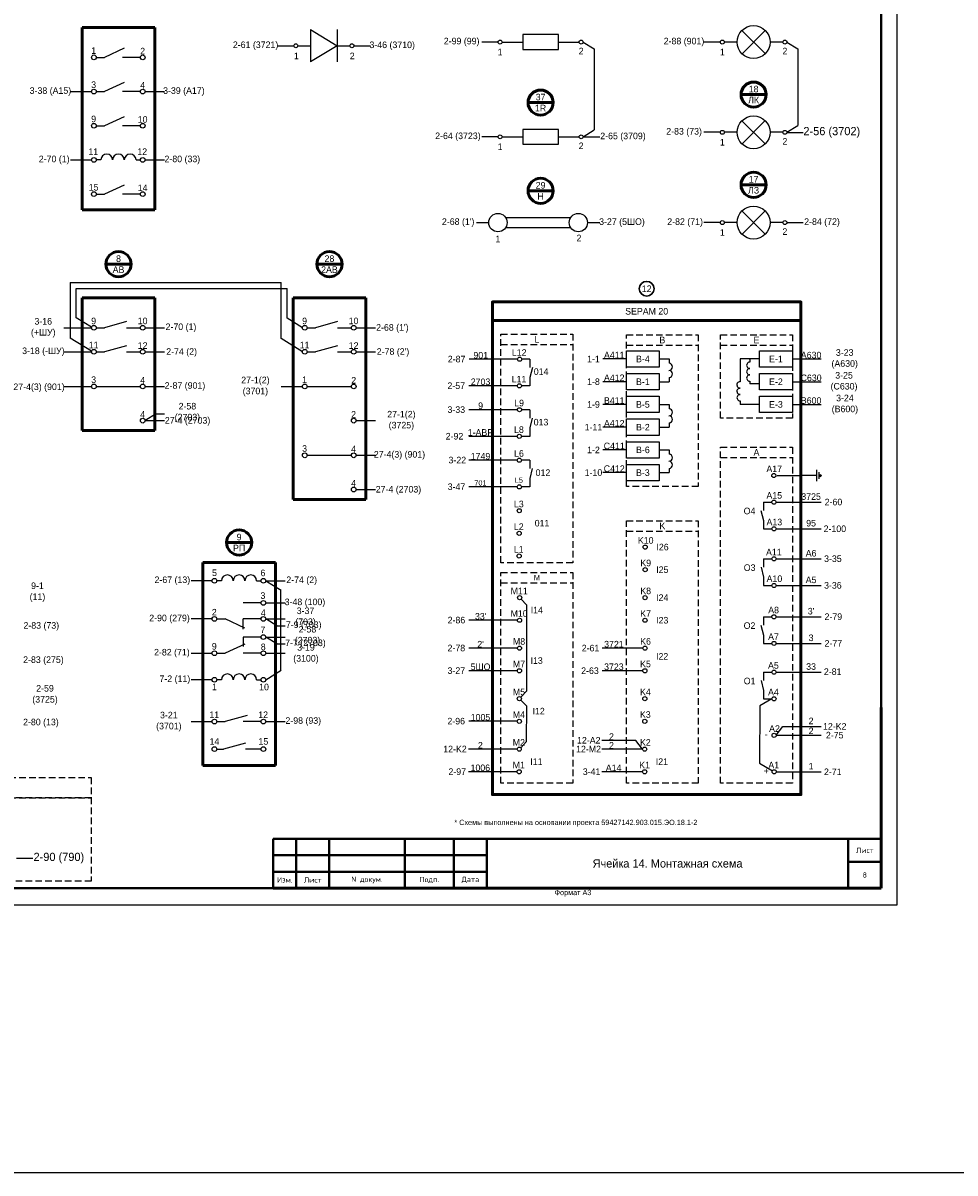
# Model space of a CAD drawing. Header units: millimetres. Extents: x 7700 to 12777, y -2533 to 2568.
# Tile 22 of 74: x 11412 to 11696, y -952 to -602. Entities that reach past the tile are written whole.
import ezdxf

# ---------------------------------------------------------------- set-up
doc = ezdxf.new("R2010")
doc.units = ezdxf.units.MM
doc.linetypes.add('JIS_02_2.0', pattern=[3, 2, -1])
doc.layers.add('основная 0.5', color=7, linetype='Continuous', lineweight=50)
doc.styles.add('SIMPLEX', font='txt', dxfattribs={"height": 5})

msp = doc.modelspace()

# ---------------------------------------------------------------- linework, layer by layer
for p, q in [((11678.32, -870.44), (11678.32, -573.39)), ((11678.32, -870.44), (11678.32, -573.39)), ((11556.83, -607.96), (11551.83, -607.96)), ((11558.03, -607.96), (11564.35, -607.96)), ((11575.18, -605.7), (11564.35, -605.7)), ((11575.18, -607.96), (11581.5, -607.96)), ((11624.46, -607.96), (11619.46, -607.96)), ((11629.58, -607.96), (11625.66, -607.96)), ((11643.5, -607.96), (11639.58, -607.96)), ((11443.02, -609.85), (11437.06, -612.61)), ((11586.06, -610.04), (11586.06, -634.71)), ((11648.06, -610.04), (11648.06, -633.34)), ((11447.98, -612.61), (11442.54, -612.61)), ((11443.02, -620.25), (11437.06, -623.02)), ((11447.98, -623.02), (11442.54, -623.02)), ((11449.41, -623.02), (11455.31, -623.02)), ((11443.02, -630.66), (11437.06, -633.42)), ((11447.98, -633.42), (11442.54, -633.42)), ((11556.83, -636.79), (11551.83, -636.79)), ((11558.03, -636.79), (11564.35, -636.79)), ((11575.18, -634.54), (11564.35, -634.54)), ((11575.18, -636.79), (11581.5, -636.79)), ((11643.5, -635.42), (11639.58, -635.42)), ((11644.7, -635.43), (11649.7, -635.43)), ((11449.41, -643.82), (11455.31, -643.82)), ((11443.02, -651.46), (11437.06, -654.22)), ((11447.98, -654.22), (11442.54, -654.22)), ((11550.24, -662.89), (11553.98, -662.89)), ((11559.12, -661.38), (11578.89, -661.38)), ((11559.12, -664.39), (11578.89, -664.39)), ((11584.04, -662.89), (11587.78, -662.89)), ((11624.46, -662.89), (11619.46, -662.89)), ((11629.58, -662.89), (11625.66, -662.89)), ((11643.5, -662.89), (11639.58, -662.89)), ((11644.7, -662.89), (11649.7, -662.89)), ((11426.65, -681.15), (11426.65, -698.05)), ((11426.65, -681.15), (11490.82, -681.15)), ((11490.82, -698.2), (11490.82, -681.15)), ((11428.47, -691.86), (11428.47, -682.97)), ((11428.47, -682.97), (11492.64, -682.97)), ((11492.64, -692.01), (11492.64, -682.97)), ((11497.29, -694.89), (11492.64, -692.01)), ((11424.64, -694.89), (11433.1, -694.89)), ((11434.54, -694.89), (11437.06, -694.89)), ((11443.72, -693.03), (11437.06, -694.89)), ((11443.72, -694.89), (11447.98, -694.89)), ((11449.41, -694.89), (11455.31, -694.89)), ((11498.73, -694.89), (11501.25, -694.89)), ((11507.92, -693.03), (11501.25, -694.89)), ((11507.92, -694.89), (11512.17, -694.89)), ((11513.61, -694.89), (11519.51, -694.89)), ((11497.29, -702.2), (11490.82, -698.2)), ((11424.64, -702.2), (11433.1, -702.2)), ((11434.54, -702.2), (11437.06, -702.2)), ((11443.72, -700.34), (11437.06, -702.2)), ((11443.72, -702.2), (11447.98, -702.2)), ((11449.41, -702.2), (11455.31, -702.2)), ((11498.73, -702.2), (11501.25, -702.2)), ((11507.92, -700.34), (11501.25, -702.2)), ((11507.92, -702.2), (11512.17, -702.2)), ((11513.61, -702.2), (11519.51, -702.2)), ((11562.75, -704.46), (11547.98, -704.46)), ((11566.51, -704.46), (11563.97, -704.46)), ((11566.51, -704.46), (11566.5, -707.01)), ((11595.89, -704.39), (11588.68, -704.39)), ((11605.89, -704.39), (11608.84, -704.39)), ((11608.84, -704.39), (11608.84, -705.71)), ((11636.38, -704.39), (11630.48, -704.39)), ((11630.48, -704.39), (11630.48, -711.32)), ((11633.43, -704.4), (11633.43, -705.36)), ((11646.38, -704.39), (11655.15, -704.39)), ((11566.5, -710.01), (11566.49, -712.56)), ((11567.28, -707.01), (11566.5, -710.01)), ((11608.84, -710), (11608.84, -711.31)), ((11424.64, -712.75), (11433.1, -712.75)), ((11434.54, -712.75), (11447.98, -712.75)), ((11449.41, -712.75), (11455.31, -712.75)), ((11490.86, -712.75), (11497.29, -712.75)), ((11498.73, -712.75), (11512.17, -712.75)), ((11562.69, -712.56), (11547.92, -712.56)), ((11566.49, -712.56), (11563.95, -712.56)), ((11595.89, -711.31), (11588.68, -711.31)), ((11605.89, -711.31), (11608.84, -711.31)), ((11633.43, -711.14), (11633.43, -711.96)), ((11636.38, -711.96), (11633.43, -711.96)), ((11636.38, -711.96), (11633.43, -711.96)), ((11646.38, -711.31), (11655.15, -711.31)), ((11630.48, -717.1), (11630.48, -718.22)), ((11562.71, -719.83), (11547.94, -719.83)), ((11566.47, -719.83), (11563.93, -719.83)), ((11566.47, -719.83), (11566.46, -722.38)), ((11595.89, -718.22), (11588.68, -718.22)), ((11605.89, -718.22), (11608.84, -718.22)), ((11608.84, -718.22), (11608.84, -719.54)), ((11636.38, -718.22), (11630.48, -718.22)), ((11646.38, -718.22), (11655.15, -718.22)), ((11452.77, -721.07), (11449.41, -723.15)), ((11449.41, -723.15), (11455.31, -723.15)), ((11452.77, -721.07), (11455.31, -721.07)), ((11513.61, -723.15), (11519.51, -723.15)), ((11567.24, -722.38), (11566.46, -725.38)), ((11608.84, -723.83), (11608.84, -725.14)), ((11566.46, -725.38), (11566.45, -727.93)), ((11595.89, -725.14), (11588.68, -725.14)), ((11605.89, -725.14), (11608.84, -725.14)), ((11562.66, -727.93), (11547.89, -727.93)), ((11566.45, -727.93), (11563.91, -727.93)), ((11498.73, -733.7), (11512.17, -733.7)), ((11513.61, -733.7), (11519.51, -733.7)), ((11595.89, -732.05), (11588.68, -732.05)), ((11605.89, -732.05), (11608.84, -732.05)), ((11608.84, -732.05), (11608.84, -733.37)), ((11562.67, -735.19), (11547.91, -735.19)), ((11566.47, -735.19), (11563.93, -735.19)), ((11566.47, -735.19), (11566.46, -737.75)), ((11567.24, -737.75), (11566.46, -740.75)), ((11608.84, -737.66), (11608.84, -738.97)), ((11653.83, -741.6), (11653.83, -738.1)), ((11566.46, -740.75), (11566.45, -743.3)), ((11595.89, -738.97), (11588.68, -738.97)), ((11605.89, -738.97), (11608.84, -738.97)), ((11641.74, -739.85), (11649.35, -739.85)), ((11653.83, -739.85), (11648.98, -739.85)), ((11654.53, -740.9), (11654.53, -738.8)), ((11654.85, -740.2), (11654.85, -739.5)), ((11654.85, -739.5), (11655.2, -739.85)), ((11654.85, -740.2), (11655.2, -739.85)), ((11513.61, -744.1), (11519.51, -744.1)), ((11562.66, -743.3), (11547.89, -743.3)), ((11566.45, -743.3), (11563.91, -743.3)), ((11637.58, -747.95), (11637.59, -750.51)), ((11637.58, -747.95), (11640.12, -747.95)), ((11641.38, -747.95), (11655.15, -747.95)), ((11636.81, -750.51), (11637.59, -753.51)), ((11637.59, -753.51), (11637.6, -756.06)), ((11637.6, -756.06), (11640.14, -756.06)), ((11641.4, -756.06), (11655.15, -756.06)), ((11637.61, -765.19), (11637.62, -767.75)), ((11637.61, -765.19), (11640.15, -765.19)), ((11641.41, -765.19), (11655.15, -765.19)), ((11636.84, -767.75), (11637.62, -770.75)), ((11637.62, -770.75), (11637.63, -773.3)), ((11490.75, -799.11), (11490.75, -774.74)), ((11637.63, -773.3), (11640.17, -773.3)), ((11641.43, -773.3), (11655.15, -773.3)), ((11484.68, -778.59), (11479.25, -778.59)), ((11563.82, -777.45), (11565.51, -779.2)), ((11565.51, -779.2), (11565.49, -805.48)), ((11479.72, -786.26), (11473.76, -783.49)), ((11484.68, -783.49), (11479.25, -783.49)), ((11479.25, -786.57), (11479.25, -783.49)), ((11637.58, -782.83), (11637.59, -785.38)), ((11637.58, -782.83), (11640.12, -782.83)), ((11641.37, -782.83), (11655.15, -782.83)), ((11489.48, -785.58), (11492.02, -785.58)), ((11562.73, -783.88), (11547.96, -783.88)), ((11636.81, -785.38), (11637.59, -788.38)), ((11484.68, -788.99), (11479.25, -788.99)), ((11479.25, -788.99), (11479.25, -791.88)), ((11637.59, -788.38), (11637.6, -790.93)), ((11479.72, -791.13), (11473.76, -793.9)), ((11484.68, -793.9), (11479.25, -793.9)), ((11489.48, -791.08), (11492.02, -791.08)), ((11562.71, -792.37), (11547.94, -792.37)), ((11600.89, -792.37), (11588.51, -792.37)), ((11637.6, -790.93), (11640.14, -790.93)), ((11641.39, -790.93), (11655.15, -790.93)), ((11562.69, -799.25), (11547.92, -799.25)), ((11600.87, -799.25), (11588.49, -799.25)), ((11637.61, -799.67), (11637.62, -802.22)), ((11637.61, -799.67), (11640.15, -799.67)), ((11641.41, -799.67), (11655.15, -799.67)), ((11636.84, -802.22), (11637.62, -805.22)), ((11565.49, -805.48), (11563.74, -807.29)), ((11563.74, -808.19), (11565.44, -809.94)), ((11640.17, -807.78), (11636.45, -809.96)), ((11637.62, -805.22), (11637.63, -807.78)), ((11637.63, -807.78), (11640.17, -807.78)), ((11565.44, -809.94), (11565.42, -820.89)), ((11636.45, -809.96), (11636.4, -827.38)), ((11480.43, -812.84), (11473.76, -814.7)), ((11484.68, -814.7), (11479.25, -814.7)), ((11562.66, -814.62), (11547.89, -814.62)), ((11641.45, -818.88), (11643.47, -816.2)), ((11643.47, -816.2), (11655.15, -816.2)), ((11479.92, -821.24), (11473.25, -823.1)), ((11565.42, -820.89), (11563.7, -822.65)), ((11598.79, -820.42), (11588.42, -820.42)), ((11600.82, -823.1), (11598.79, -820.42)), ((11641.45, -818.88), (11655.15, -818.88)), ((11471.24, -823.1), (11473.25, -823.1)), ((11484.68, -823.1), (11479.92, -823.1)), ((11562.64, -823.1), (11547.87, -823.1)), ((11600.82, -823.1), (11588.42, -823.1)), ((11636.4, -827.38), (11640.3, -829.67)), ((11562.62, -829.99), (11547.85, -829.99)), ((11600.8, -829.99), (11588.42, -829.99)), ((11641.47, -829.99), (11655.15, -829.99)), ((11410.23, -856.22), (11415.23, -856.22)), ((11258.31, -870.44), (11678.32, -870.44))]:
    msp.add_line(p, q)
at = {"lineweight": 40}
for p, q in [((11673.4, -578.39), (11673.4, -865.39)), ((11488.4, -850.4), (11553.4, -850.4)), ((11663.4, -850.39), (11663.4, -865.39)), ((11488.4, -855.4), (11553.4, -855.4)), ((11488.4, -860.4), (11553.4, -860.4)), ((11663.4, -857.39), (11673.4, -857.39)), ((11278.31, -865.39), (11673.4, -865.39))]:
    msp.add_line(p, q, dxfattribs=at)
at = {"lineweight": 50}
for p, q in [((11452.36, -603.53), (11430.27, -603.53)), ((11430.27, -603.53), (11430.27, -659.05)), ((11452.36, -603.53), (11452.36, -659.05)), ((11638.4, -623.94), (11630.75, -623.94)), ((11638.4, -623.94), (11630.75, -623.94)), ((11573.59, -626.37), (11565.94, -626.37)), ((11573.59, -653.21), (11565.94, -653.21)), ((11638.4, -651.4), (11630.75, -651.4)), ((11638.4, -651.4), (11630.75, -651.4)), ((11452.36, -659.05), (11430.27, -659.05)), ((11445.14, -675.53), (11437.49, -675.53)), ((11509.33, -675.53), (11501.69, -675.53)), ((11452.36, -685.81), (11430.27, -685.81)), ((11430.27, -685.81), (11430.27, -726.17)), ((11452.36, -685.81), (11452.36, -726.17)), ((11516.56, -685.81), (11494.47, -685.81)), ((11494.47, -685.81), (11494.47, -747.12)), ((11516.56, -685.81), (11516.56, -747.14)), ((11452.36, -726.17), (11430.27, -726.17)), ((11516.56, -747.12), (11494.47, -747.12)), ((11481.85, -760.24), (11474.2, -760.24)), ((11489.07, -766.28), (11466.98, -766.28)), ((11466.98, -766.28), (11466.98, -828.11)), ((11489.07, -766.28), (11489.07, -828.11)), ((11489.07, -828.11), (11466.98, -828.11))]:
    msp.add_line(p, q, dxfattribs=at)
at = {"color": 7}
for p, q in [((11499.79, -604.16), (11499.79, -614)), ((11499.79, -604.16), (11507.83, -609.08)), ((11507.83, -604.16), (11507.83, -614)), ((11564.35, -605.7), (11564.35, -610.22)), ((11575.18, -610.22), (11575.18, -605.7)), ((11582.69, -607.96), (11586.06, -610.04)), ((11644.7, -607.96), (11648.06, -610.04)), ((11489.59, -609.08), (11494.68, -609.08)), ((11495.87, -609.08), (11499.79, -609.08)), ((11507.83, -609.08), (11499.79, -614)), ((11507.83, -609.08), (11511.75, -609.08)), ((11512.95, -609.08), (11518.03, -609.08)), ((11564.35, -610.22), (11575.18, -610.22)), ((11434.54, -612.61), (11437.06, -612.61)), ((11426.67, -623.02), (11433.1, -623.02)), ((11434.54, -623.02), (11437.06, -623.02)), ((11434.54, -633.42), (11437.06, -633.42)), ((11564.35, -634.54), (11564.35, -639.05)), ((11575.18, -639.05), (11575.18, -634.54)), ((11582.69, -636.79), (11586.06, -634.71)), ((11582.69, -636.79), (11587.78, -636.79)), ((11624.46, -635.42), (11619.46, -635.42)), ((11629.58, -635.42), (11625.66, -635.42)), ((11644.7, -635.42), (11648.06, -633.34)), ((11564.35, -639.05), (11575.18, -639.05)), ((11426.67, -643.82), (11433.1, -643.82)), ((11435.95, -643.82), (11434.54, -643.82)), ((11446.64, -643.82), (11447.98, -643.82)), ((11434.54, -654.22), (11437.06, -654.22)), ((11433.12, -694.74), (11428.47, -691.86)), ((11433.12, -702.05), (11426.65, -698.05)), ((11469.8, -771.87), (11463.38, -771.87)), ((11472.66, -771.87), (11471.24, -771.87)), ((11483.35, -771.87), (11484.68, -771.87)), ((11486.12, -771.87), (11492.02, -771.87)), ((11486.12, -771.87), (11490.77, -774.75)), ((11486.12, -778.59), (11492.02, -778.59)), ((11469.8, -783.49), (11463.38, -783.49)), ((11471.24, -783.49), (11473.76, -783.49)), ((11486.12, -783.49), (11492.02, -783.49)), ((11489.48, -785.58), (11486.12, -783.49)), ((11486.12, -788.99), (11492.02, -788.99)), ((11489.48, -791.08), (11486.12, -788.99)), ((11463.38, -793.9), (11469.8, -793.9)), ((11471.24, -793.9), (11473.76, -793.9)), ((11486.12, -793.9), (11492.02, -793.9)), ((11486.12, -801.98), (11490.77, -799.1)), ((11469.8, -801.98), (11463.38, -801.98)), ((11472.66, -801.98), (11471.24, -801.98)), ((11483.35, -801.98), (11484.68, -801.98)), ((11463.38, -814.7), (11469.8, -814.7)), ((11471.24, -814.7), (11473.76, -814.7)), ((11486.12, -814.7), (11492.02, -814.7))]:
    msp.add_line(p, q, dxfattribs=at)
at = {"color": 40, "true_color": 0xf8d731}
for p, q in [((11638.12, -611.49), (11631.04, -604.43)), ((11631.06, -611.51), (11638.09, -604.4)), ((11634.58, -607.96), (11634.58, -607.96))]:
    msp.add_line(p, q, dxfattribs=at)
at = {"color": 1}
for p, q in [((11638.12, -638.95), (11631.04, -631.89)), ((11631.06, -638.97), (11638.09, -631.87)), ((11634.58, -635.42), (11634.58, -635.42))]:
    msp.add_line(p, q, dxfattribs=at)
at = {"color": 3}
for p, q in [((11638.12, -666.41), (11631.04, -659.35)), ((11631.06, -666.43), (11638.09, -659.33)), ((11634.58, -662.89), (11634.58, -662.89))]:
    msp.add_line(p, q, dxfattribs=at)
at = {"linetype": 'JIS_02_2.0'}
for p, q in [((11557.71, -700), (11579.57, -700)), ((11595.89, -700.21), (11617.75, -700.21)), ((11624.52, -700.21), (11646.38, -700.21)), ((11624.52, -734.41), (11646.38, -734.41)), ((11595.89, -756.79), (11617.75, -756.79)), ((11557.71, -772.54), (11579.57, -772.54))]:
    msp.add_line(p, q, dxfattribs=at)
at = {"color": 2}
msp.add_lwpolyline([(7699.67, -393.4), (12299.84, -393.4), (12299.84, -952.06), (7699.67, -952.06)], close=True, dxfattribs=at)
at = {"lineweight": 50}
msp.add_lwpolyline([(11555.11, -687.04), (11555.11, -687.04), (11648.98, -687.04), (11648.98, -692.72), (11555.11, -692.72), (11555.11, -687.04)], dxfattribs=at)
msp.add_lwpolyline([(11555.11, -692.72), (11648.98, -692.72), (11648.98, -836.91), (11555.11, -836.91)], close=True, dxfattribs=at)
at = {"linetype": 'JIS_02_2.0'}
for points in [[(11579.57, -766.4), (11557.71, -766.4), (11557.71, -696.8), (11579.57, -696.8)], [(11617.75, -743.15), (11595.89, -743.15), (11595.89, -697.01), (11617.75, -697.01)], [(11646.38, -722.41), (11624.52, -722.41), (11624.52, -697.01), (11646.38, -697.01)], [(11646.38, -833.5), (11624.52, -833.5), (11624.52, -731.21), (11646.38, -731.21)], [(11617.75, -833.5), (11595.89, -833.5), (11595.89, -753.59), (11617.75, -753.59)], [(11579.57, -833.5), (11557.71, -833.5), (11557.71, -769.34), (11579.57, -769.34)], [(11291.11, -831.76), (11433.02, -831.76), (11433.02, -837.89), (11291.11, -837.89)], [(11291.11, -837.89), (11433.02, -837.89), (11433.02, -863.31), (11291.11, -863.31)]]:
    msp.add_lwpolyline(points, close=True, dxfattribs=at)
for points in [[(11605.89, -706.89), (11595.89, -706.89), (11595.89, -701.89), (11605.89, -701.89)], [(11605.89, -706.89), (11595.89, -706.89), (11595.89, -701.89), (11605.89, -701.89)], [(11646.38, -706.89), (11636.38, -706.89), (11636.38, -701.89), (11646.38, -701.89)], [(11646.38, -706.89), (11636.38, -706.89), (11636.38, -701.89), (11646.38, -701.89)], [(11605.89, -713.81), (11595.89, -713.81), (11595.89, -708.81), (11605.89, -708.81)], [(11605.89, -713.81), (11595.89, -713.81), (11595.89, -708.81), (11605.89, -708.81)], [(11646.38, -713.81), (11636.38, -713.81), (11636.38, -708.81), (11646.38, -708.81)], [(11646.38, -713.81), (11636.38, -713.81), (11636.38, -708.81), (11646.38, -708.81)], [(11605.89, -720.72), (11595.89, -720.72), (11595.89, -715.72), (11605.89, -715.72)], [(11605.89, -720.72), (11595.89, -720.72), (11595.89, -715.72), (11605.89, -715.72)], [(11646.38, -720.72), (11636.38, -720.72), (11636.38, -715.72), (11646.38, -715.72)], [(11646.38, -720.72), (11636.38, -720.72), (11636.38, -715.72), (11646.38, -715.72)], [(11605.89, -727.64), (11595.89, -727.64), (11595.89, -722.64), (11605.89, -722.64)], [(11605.89, -727.64), (11595.89, -727.64), (11595.89, -722.64), (11605.89, -722.64)], [(11605.89, -734.55), (11595.89, -734.55), (11595.89, -729.55), (11605.89, -729.55)], [(11605.89, -734.55), (11595.89, -734.55), (11595.89, -729.55), (11605.89, -729.55)], [(11605.89, -741.47), (11595.89, -741.47), (11595.89, -736.47), (11605.89, -736.47)], [(11605.89, -741.47), (11595.89, -741.47), (11595.89, -736.47), (11605.89, -736.47)]]:
    msp.add_lwpolyline(points, close=True)
at = {"const_width": 0.32}
msp.add_lwpolyline([(11633.28, -704.4, 0.994495), (11633.58, -704.4, 1.023578)], format="xyb", close=True, dxfattribs=at)
at = {"color": 7}
for centre, radius in [((11634.58, -607.96), 5), ((11433.82, -612.61), 0.719), ((11448.69, -612.61), 0.719), ((11433.82, -623.02), 0.719), ((11448.69, -623.02), 0.719), ((11433.82, -633.42), 0.719), ((11448.69, -633.42), 0.719), ((11634.58, -635.42), 5), ((11625.06, -635.42), 0.599), ((11433.82, -643.82), 0.719), ((11448.69, -643.82), 0.719), ((11433.82, -654.22), 0.719), ((11448.69, -654.22), 0.719), ((11634.58, -662.89), 5), ((11470.52, -771.87), 0.719), ((11485.4, -771.87), 0.719), ((11485.4, -778.59), 0.719), ((11470.52, -783.49), 0.719), ((11485.4, -783.49), 0.719), ((11485.4, -788.99), 0.719), ((11470.52, -793.9), 0.719), ((11485.4, -793.9), 0.719), ((11470.52, -801.98), 0.719), ((11485.4, -801.98), 0.719), ((11470.52, -814.7), 0.719), ((11485.4, -814.7), 0.719), ((11470.52, -823.1), 0.719), ((11485.4, -823.1), 0.719)]:
    msp.add_circle(centre, radius, dxfattribs=at)
for centre, radius in [((11495.28, -609.08), 0.599), ((11512.35, -609.08), 0.599), ((11557.43, -607.96), 0.599), ((11582.1, -607.96), 0.599), ((11625.06, -607.96), 0.599), ((11644.1, -607.96), 0.599), ((11557.43, -636.79), 0.599), ((11582.1, -636.79), 0.599), ((11644.1, -635.42), 0.599), ((11644.1, -635.42), 0.599), ((11556.77, -662.89), 2.79), ((11581.25, -662.89), 2.79), ((11625.06, -662.89), 0.599), ((11644.1, -662.89), 0.599), ((11433.82, -694.89), 0.719), ((11448.69, -694.89), 0.719), ((11498.01, -694.89), 0.719), ((11512.89, -694.89), 0.719), ((11433.82, -702.2), 0.719), ((11448.69, -702.2), 0.719), ((11498.01, -702.2), 0.719), ((11512.89, -702.2), 0.719), ((11563.38, -704.46), 0.629), ((11433.82, -712.75), 0.719), ((11448.69, -712.75), 0.719), ((11498.01, -712.75), 0.719), ((11512.89, -712.75), 0.719), ((11563.32, -712.56), 0.629), ((11563.34, -719.83), 0.629), ((11448.69, -723.15), 0.719), ((11512.89, -723.15), 0.719), ((11563.29, -727.93), 0.629), ((11498.01, -733.7), 0.719), ((11512.89, -733.7), 0.719), ((11563.3, -735.19), 0.629), ((11640.73, -739.85), 0.629), ((11512.89, -744.1), 0.719), ((11563.29, -743.3), 0.629), ((11640.75, -747.95), 0.629), ((11563.27, -750.56), 0.629), ((11640.77, -756.06), 0.629), ((11563.25, -757.45), 0.629), ((11601.58, -761.63), 0.629), ((11563.23, -764.33), 0.629), ((11640.78, -765.19), 0.629), ((11601.58, -768.51), 0.629), ((11640.8, -773.3), 0.629), ((11563.38, -777), 0.629), ((11601.56, -777), 0.629), ((11563.36, -783.88), 0.629), ((11601.54, -783.88), 0.629), ((11640.75, -782.83), 0.629), ((11640.76, -790.93), 0.629), ((11563.34, -792.37), 0.629), ((11601.52, -792.37), 0.629), ((11563.32, -799.25), 0.629), ((11601.5, -799.25), 0.629), ((11640.78, -799.67), 0.629), ((11563.3, -807.74), 0.629), ((11601.48, -807.74), 0.629), ((11640.8, -807.78), 0.629), ((11563.29, -814.62), 0.629), ((11601.47, -814.62), 0.629), ((11640.82, -818.88), 0.629), ((11563.27, -823.1), 0.629), ((11601.45, -823.1), 0.629), ((11563.25, -829.99), 0.629), ((11601.43, -829.99), 0.629), ((11640.84, -829.99), 0.629)]:
    msp.add_circle(centre, radius)
at = {"lineweight": 50}
for centre in [(11569.76, -626.37), (11634.58, -623.94), (11569.76, -653.21), (11634.58, -651.4), (11441.32, -675.53), (11505.51, -675.53), (11478.02, -760.24)]:
    msp.add_circle(centre, 3.82, dxfattribs=at)
at = {"lineweight": 30}
msp.add_circle((11602.04, -683.02), 2.25, dxfattribs=at)
at = {"color": 7}
for centre in [(11437.73, -643.82), (11441.3, -643.82), (11444.86, -643.82), (11474.44, -771.87), (11478, -771.87), (11481.56, -771.87), (11474.44, -801.98), (11478, -801.98), (11481.56, -801.98)]:
    msp.add_arc(centre, 1.78, 0, 180, dxfattribs=at)
at = {"linetype": 'Continuous', "lineweight": 25, "ltscale": 4.8}
for centre, radius, start, end in [((11608.82, -706.78), 1.07, 270.8278, 89.0239), ((11633.41, -706.33), 0.964, 88.781, 271.5494), ((11608.83, -708.93), 1.07, 270.5198, 89.6285), ((11633.41, -708.25), 0.964, 88.781, 271.5494), ((11633.42, -710.18), 0.964, 88.781, 270.8886), ((11630.46, -712.28), 0.964, 88.781, 271.5494), ((11630.46, -714.21), 0.964, 88.781, 271.5494), ((11630.47, -716.14), 0.964, 88.781, 270.8886), ((11608.82, -720.61), 1.07, 270.8278, 89.0239), ((11608.83, -722.76), 1.07, 270.5198, 89.6285), ((11608.82, -734.44), 1.07, 270.8278, 89.0239), ((11608.83, -736.59), 1.07, 270.5198, 89.6285)]:
    msp.add_arc(centre, radius, start, end, dxfattribs=at)
at = {"layer": 'основная 0.5', "color": 0}
for p, q in [((11673.4, -865.39), (11673.4, -810.39)), ((11488.4, -865.39), (11673.4, -865.39))]:
    msp.add_line(p, q, dxfattribs=at)
at = {"layer": 'основная 0.5', "lineweight": 40}
for p, q in [((11488.4, -850.4), (11488.4, -865.39)), ((11495.4, -865.39), (11495.4, -850.4)), ((11505.4, -865.39), (11505.4, -850.4)), ((11528.4, -865.39), (11528.4, -850.4)), ((11543.4, -865.39), (11543.4, -850.4)), ((11553.4, -865.39), (11553.4, -850.39)), ((11553.4, -850.39), (11673.4, -850.39))]:
    msp.add_line(p, q, dxfattribs=at)

# ---------------------------------------------------------------- texts
at = {"color": 7, "style": 'SIMPLEX'}
for s, p in [('1', (11494.68, -613.17)), ('2', (11511.7, -613.17))]:
    msp.add_text(s, height=2, dxfattribs=at).set_placement(p)
at = {"color": 7, "attachment_point": 5, "style": 'SIMPLEX'}
for s, insert, char_height, width in [('2-61 (3721)', (11483.03, -609.08), 2, 13.7171), ('3-46 (3710)', (11524.6, -609.1), 2, 14.2223), ('2-99 (99)', (11545.73, -607.96), 2, 13.7171), ('2-88 (901)', (11613.4, -607.96), 2, 13.7171), ('1', (11433.75, -610.55), 2, 2.0587), ('2', (11448.66, -610.71), 2, 2.4873), ('1', (11557.43, -610.98), 2, 13.1618), ('2', (11582.1, -610.7), 2, 13.1618), ('1', (11625.06, -610.98), 2, 13.1618), ('2', (11644.1, -610.7), 2, 13.1618), ('3-38 (A15)', (11420.6, -623.02), 2, 12.3173), ('3', (11433.75, -620.95), 2, 2.4873), ('4', (11448.66, -621.11), 2, 2.4873), ('18\\PЛК', (11634.58, -623.94), 2, 13.7171), ('37\\P1R', (11569.76, -626.37), 2, 13.7171), ('9', (11433.75, -631.36), 2, 2.4873), ('10', (11448.66, -631.52), 2, 2.4873), ('2-56 (3702)', (11658.38, -635.43), 2.5, 17.4633), ('2-64 (3723)', (11544.6, -636.79), 2, 13.7171), ('2-65 (3709)', (11594.83, -636.82), 2, 14.2223), ('2-83 (73)', (11613.43, -635.42), 2, 13.7171), ('11', (11433.64, -641.31), 2, 2.4873), ('12', (11448.54, -641.31), 2, 2.9086), ('1', (11557.43, -639.81), 2, 13.1618), ('2', (11582.1, -639.53), 2, 13.1618), ('1', (11625.06, -638.44), 2, 13.1618), ('2', (11644.1, -638.16), 2, 13.1618), ('2-70 (1)', (11421.74, -643.82), 2, 12.3173), ('29\\PН', (11569.76, -653.21), 2, 13.7171), ('17\\PЛЗ', (11634.58, -651.4), 2, 13.7171), ('15', (11433.75, -652.16), 2, 3.5663), ('14', (11448.66, -652.32), 2, 2.4873), ('3-27 (5ШО)', (11594.53, -662.89), 2, 13.7171), ("2-68 (1')", (11544.68, -662.89), 2, 13.7171), ('\\pt10;2-82 (71)', (11613.74, -662.89), 2, 13.7171), ('1', (11625.06, -665.9), 2, 13.1618), ('2', (11644.1, -665.62), 2, 13.1618), ('2-84 (72)', (11655.4, -662.89), 2, 11.3963), ('1', (11556.77, -667.86), 2, 13.1618), ('2', (11581.43, -667.58), 2, 13.1618), ('9\\PРП', (11478.02, -760.24), 2, 4.7988), ('5', (11470.52, -769.45), 2, 2.4873), ('6', (11485.27, -769.49), 2, 2.4873), ('9-1 (11)', (11416.65, -775.35), 2, 7.3443), ('3', (11485.25, -776.39), 2, 2.4873), ('2', (11470.46, -781.43), 2, 2.4873), ('3-37 (703)', (11498.22, -782.97), 2, 11.4821), ('4', (11485.36, -781.59), 2, 2.4873), ('2-83 (73)', (11417.82, -785.76), 2, 12.266), ('7', (11485.25, -786.79), 2, 2.4873), ('7-9 (703)', (11497.67, -785.53), 2, 11.4821), ('9', (11470.46, -791.83), 2, 2.4873), ('8', (11485.36, -791.99), 2, 2.4873), ('2-83 (275)', (11418.47, -796.16), 2, 12.266), ('2-82 (71)', (11457.56, -793.9), 2, 12.3173), ('3-19 (3100)', (11498.36, -794.1), 2, 12.0624), ('7-2 (11)', (11458.46, -801.98), 2, 10.3075), ('2-59 (3725)', (11418.95, -806.56), 2, 12.266), ('1', (11470.52, -804.16), 2, 2.4873), ('10', (11485.6, -804.2), 2, 2.4873), ('3-21 (3701)', (11456.63, -814.7), 2, 11.9753), ('11', (11470.46, -812.64), 2, 2.6267), ('12', (11485.33, -812.64), 2, 2.4873), ('2-80 (13)', (11417.7, -815.15), 2, 15.1366), ('2-98 (93)', (11497.54, -814.7), 2, 11.3123), ('14', (11470.52, -820.76), 2, 2.4873), ('15', (11485.4, -820.76), 2, 2.4873), ('2-90 (790)', (11423.16, -856.25), 2.5, 19.2048)]:
    msp.add_mtext(s, dxfattribs=dict(at, insert=insert, char_height=char_height, width=width))
at = {"attachment_point": 5, "style": 'SIMPLEX'}
for s, insert, char_height, width in [('3-39 (A17)', (11461.21, -623.02), 2, 12.266), ('2-80 (33)', (11460.74, -643.82), 2, 12.266), ('8\\PАВ', (11441.32, -675.53), 2, 13.7171), ('28\\P2АВ', (11505.51, -675.53), 2, 13.7171), ('12', (11602.04, -683.02), 2, 4.6046), ('{\\C256;SEPAM 20}', (11602.04, -689.88), 2, 93.8727), ('3-16 (+ШУ)', (11418.41, -694.89), 2, 12.5391), ('9', (11433.75, -692.83), 2, 2.4873), ('10', (11448.66, -692.81), 2, 2.4873), ('2-70 (1)', (11460.32, -694.89), 2, 9.451), ('9', (11497.94, -692.83), 2, 2.4873), ('10', (11512.85, -692.81), 2, 2.4873), ("2-68 (1')", (11524.65, -695.09), 2, 12.5391), ('3-18 (-ШУ)', (11418.45, -702.2), 2, 12.5391), ('11', (11433.75, -700.14), 2, 2.4873), ('12', (11448.66, -700.3), 2, 2.4873), ('11', (11497.94, -700.14), 2, 2.4873), ('12', (11512.85, -700.3), 2, 2.4873), ('\\pt2;L', (11568.64, -698.4), 2, 21.8634), ('\\pt2;B', (11606.82, -698.61), 2, 21.8634), ('\\pt2;E', (11635.45, -698.61), 2, 21.8634), ('\\pt10;2-74 (2)', (11460.52, -702.42), 2, 9.7474), ("\\pt10;2-78 (2')", (11524.85, -702.42), 2, 12.266), ('\\pt2;901', (11551.55, -703.26), 2, 4.6655), ('L12', (11563.25, -702.42), 2, 4.6655), ('\\pt2;A411', (11592.17, -703.2), 2, 4.6655), ('B-4', (11600.89, -704.39), 2, 9.9995), ('E-1', (11641.38, -704.39), 2, 9.9995), ('\\pt2;A630', (11652.08, -703.22), 2, 4.7864), ('\\pt2;3-23 (A630)', (11662.3, -704.39), 2, 11.9557), ('\\pt2;2-87', (11544.2, -704.43), 2, 4.6655), ('\\pt2;1-1', (11585.85, -704.39), 2, 4.6655), ('27-4(3) (901)', (11417.12, -713.15), 2, 15.2573), ('3', (11433.75, -710.69), 2, 2.4873), ('4', (11448.66, -710.85), 2, 2.4873), ('\\pt10;2-87 (901)', (11461.54, -712.75), 2, 12.0033), ('27-1(2) (3701)', (11482.97, -712.75), 2, 15.2573), ('1', (11497.94, -710.69), 2, 2.4873), ('2', (11512.89, -710.85), 2, 2.4873), ('\\pt2;L11', (11563.19, -710.52), 2, 4.6655), ('\\pt2;014', (11569.92, -708.25), 2, 4.6655), ('\\pt2;1-8', (11585.85, -711.31), 2, 4.6655), ('\\pt2;A412', (11592.17, -710.11), 2, 4.6655), ('B-1', (11600.89, -711.31), 2, 9.9995), ('E-2', (11641.38, -711.31), 2, 9.9995), ('\\pt2;C630', (11652.08, -710.14), 2, 4.7864), ('\\pt2;3-25 (C630)', (11662.1, -711.31), 2, 11.6715), ('\\pt2;2-57', (11544.09, -712.53), 2, 4.6655), ('\\pt2;2703', (11551.49, -711.34), 2, 4.6655), ('L9', (11563.21, -717.79), 2, 4.6655), ('\\pt2;1-9', (11585.85, -718.22), 2, 4.6655), ('\\pt2;B411', (11592.17, -717.03), 2, 4.6655), ('B-5', (11600.89, -718.22), 2, 9.9995), ('E-3', (11641.38, -718.22), 2, 9.9995), ('\\pt2;B600', (11652.08, -717.05), 2, 4.7864), ('\\pt2;3-24 (B600)', (11662.37, -718.22), 2, 12.9985), ('4', (11448.66, -721.25), 2, 2.4873), ('2-58 (2703)', (11462.28, -720.71), 2, 12.5391), ('\\pt10;27-4 (2703)', (11462.33, -723.37), 2, 13.4447), ('2', (11512.85, -721.25), 2, 2.4873), ('\\pt10;27-1(2) (3725)', (11527.4, -723.15), 2, 15.6485), ('\\pt2;3-33', (11544.11, -719.8), 2, 4.6655), ('\\pt2;9', (11551.51, -718.63), 2, 4.6655), ('\\pt2;013', (11569.89, -723.62), 2, 4.6655), ('\\pt2;1-11', (11585.85, -725.14), 2, 4.6655), ('\\pt2;A412', (11592.17, -723.94), 2, 4.6655), ('B-2', (11600.89, -725.14), 2, 9.9995), ('\\pt2;2-92', (11543.56, -727.9), 2, 6.2087), ('\\pt2;1-АВР', (11551.46, -726.74), 2, 4.6655), ('\\pt2;L8', (11563.16, -725.89), 2, 4.6655), ('3', (11497.94, -731.63), 2, 2.4873), ('4', (11512.85, -731.79), 2, 2.4873), ('\\pt2;1-2', (11585.85, -732.05), 2, 4.3662), ('\\pt2;C411', (11592.17, -730.85), 2, 4.6655), ('B-6', (11600.89, -732.05), 2, 9.9995), ('27-4(3) (901)', (11526.82, -733.7), 2, 16.7719), ('\\pt2;3-22', (11544.42, -735.16), 2, 4.6655), ('\\pt2;1749', (11551.47, -734), 2, 4.6655), ('L6', (11563.18, -733.15), 2, 4.6655), ('\\pt2;A', (11635.45, -732.81), 2, 21.8634), ('\\pt2;012', (11570.48, -738.99), 2, 4.6655), ('\\pt2;1-10', (11585.85, -738.97), 2, 4.6655), ('\\pt2;C412', (11592.17, -737.77), 2, 4.6655), ('B-3', (11600.89, -738.97), 2, 9), ('\\pt2;A17', (11640.86, -737.81), 2, 9), ('4', (11512.85, -742.2), 2, 2.4873), ('\\pt10;27-4 (2703)', (11526.51, -744.32), 2, 13.4447), ('\\pt1.6;701', (11551.46, -742.1), 1.6, 9), ('\\pt1.6;L5', (11563.16, -741.26), 1.6, 9), ('\\pt2;3-47', (11544.16, -743.27), 2, 4.6655), ('\\pt2;A15', (11640.87, -745.91), 2, 9), ('\\pt2;3725', (11652.07, -746.26), 2, 6.1744), ('\\pt2;L3', (11563.14, -748.52), 2, 4.6655), ('\\pt2;2-60', (11658.89, -747.92), 2, 9), ('О4', (11633.34, -750.65), 2, 9), ('\\pt2;L2', (11563.12, -755.41), 2, 4.6655), ('\\pt2;011', (11570.2, -754.36), 2, 4.6655), ('\\pt2;K', (11606.82, -755.19), 2, 9), ('\\pt2;A13', (11640.89, -754.02), 2, 9), ('\\pt2;95', (11652.07, -754.36), 2, 6.1744), ('\\pt2;2-100', (11659.31, -756.06), 2, 7.7448), ('K10', (11601.75, -759.59), 2, 9), ('\\pt2;L1', (11563.1, -762.29), 2, 4.6655), ('\\pt2;I26', (11606.87, -761.63), 2, 9), ('\\pt2;A11', (11640.74, -763.15), 2, 9), ('\\pt2;A6', (11652.07, -763.5), 2, 6.1744), ('\\pt2;K9', (11601.75, -766.47), 2, 9), ('\\pt2;3-35', (11658.71, -765.16), 2, 9), ('\\pt2;I25', (11606.81, -768.51), 2, 9), ('О3', (11633.37, -767.89), 2, 9), ('2-67 (13)', (11457.7, -771.87), 2, 11.3055), ('2-74 (2)', (11497.06, -771.87), 2, 9.697), ('\\pt1.6;M', (11568.64, -770.94), 1.6, 21.8634), ('A10', (11640.92, -771.26), 2, 9), ('\\pt2;A5', (11652.07, -771.6), 2, 6.1744), ('\\pt2;3-36', (11658.7, -773.27), 2, 9), ('M11', (11563.25, -774.96), 2, 9), ('K8', (11601.74, -774.96), 2, 9), ('\\pt2;I24', (11606.79, -777), 2, 9), ('3-48 (100)', (11498.05, -778.59), 2, 14.2495), ('\\pt2;I14', (11568.61, -780.79), 2, 9), ('\\pt2;A8', (11640.67, -780.79), 2, 9), ("\\pt2;3'", (11652.07, -781.13), 2, 6.1744), ('2-90 (279)', (11456.84, -783.49), 2, 14.4559), ('\\pt2;2-86', (11544.15, -783.85), 2, 9), ("\\pt2;33'", (11551.53, -782.68), 2, 9), ('\\pt2;M10', (11563.23, -781.84), 2, 9), ('\\pt2;K7', (11601.72, -781.84), 2, 9), ('\\pt2;I23', (11606.77, -783.88), 2, 9), ('\\pt2;2-79', (11658.85, -782.8), 2, 9), ('2-58 (2703)', (11498.82, -788.57), 2, 12.3516), ('О2', (11633.34, -785.52), 2, 9), ('7-7 (2703)', (11498.2, -791.05), 2, 12.3516), ("\\pt2;2'", (11551.51, -791.17), 2, 9), ('M8', (11563.21, -790.33), 2, 9), ('\\pt2;3721', (11592.08, -791.17), 2, 9), ('K6', (11601.7, -790.33), 2, 9), ('\\pt2;A7', (11640.63, -788.89), 2, 9), ('\\pt2;3', (11652.07, -789.24), 2, 6.1744), ('\\pt2;2-77', (11658.85, -790.9), 2, 9), ('\\pt2;2-78', (11544.13, -792.34), 2, 9), ('\\pt2;2-61', (11584.96, -792.37), 2, 4.9233), ('\\pt2;I22', (11606.75, -794.86), 2, 9), ('\\pt2;5ШО', (11551.49, -798.05), 2, 9), ('\\pt2;M7', (11563.19, -797.21), 2, 9), ('\\pt2;I13', (11568.57, -796.16), 2, 9), ('\\pt2;3723', (11592.06, -798.05), 2, 9), ('\\pt2;K5', (11601.68, -797.21), 2, 9), ('\\pt2;A5', (11640.61, -797.63), 2, 9), ('\\pt2;33', (11652.07, -797.97), 2, 6.1744), ('\\pt2;3-27', (11544.12, -799.22), 2, 9), ('\\pt2;2-63', (11584.79, -799.25), 2, 6.662), ('О1', (11633.37, -802.37), 2, 9), ('\\pt2;2-81', (11658.65, -799.52), 2, 6.3409), ('M5', (11563.18, -805.7), 2, 9), ('K4', (11601.66, -805.7), 2, 9), ('\\pt2;A4', (11640.62, -805.73), 2, 9), ('\\pt2;M4', (11563.16, -812.58), 2, 9), ('\\pt2;I12', (11569.17, -811.53), 2, 9), ('\\pt2;K3', (11601.64, -812.58), 2, 9), ('\\pt2;2-96', (11544.08, -814.59), 2, 9), ('\\pt2;1005', (11551.46, -813.42), 2, 9), ('\\pt2;2', (11652.07, -814.5), 2, 6.1744), ('\\pt2;12-K2', (11659.28, -816.17), 2, 9), ('\\pt2;2', (11591.32, -819.28), 2, 9), ('\\pt2;-', (11638.4, -818.59), 2, 9), ('\\pt2;A2', (11640.94, -816.84), 2, 9), ('\\pt2;2', (11652.07, -817.54), 2, 6.1744), ('\\pt2;2-75', (11659.26, -818.85), 2, 9), ('\\pt2;12-K2', (11543.71, -823.07), 2, 9), ('\\pt2;2', (11551.44, -821.91), 2, 9), ('\\pt2;M2', (11563.14, -821.06), 2, 9), ('\\pt2;12-M2', (11584.35, -823.07), 2, 9), ('\\pt2;12-A2', (11584.42, -820.39), 2, 9), ('\\pt2;2', (11591.32, -821.96), 2, 9), ('\\pt2;K2', (11601.64, -821.06), 2, 9), ('\\pt2;2-97', (11544.39, -829.96), 2, 9), ('\\pt2;1006', (11551.42, -828.79), 2, 9), ('\\pt2;M1', (11563.12, -827.95), 2, 9), ('\\pt2;I11', (11568.5, -826.9), 2, 9), ('\\pt2;3-41', (11585.28, -829.96), 2, 9), ('A14', (11591.98, -828.79), 2, 9), ('\\pt2;K1', (11601.4, -827.95), 2, 9), ('\\pt2;I21', (11606.68, -826.9), 2, 9), ('\\pt2;+', (11638.42, -829.72), 2, 9), ('\\pt2;A1', (11640.71, -827.95), 2, 9), ('\\pt2;1', (11652.07, -828.29), 2, 6.1744), ('\\pt2;2-71', (11658.67, -829.99), 2, 5.677)]:
    msp.add_mtext(s, dxfattribs=dict(at, insert=insert, char_height=char_height, width=width))
at = {"lineweight": 35, "attachment_point": 5, "line_spacing_factor": 0.8, "style": 'SIMPLEX'}
for s, insert, char_height, width in [('\\pi-4.8,l6.4,t6.4;*^IСхемы выполнены на основании проекта 59427142.903.015.ЭО.18.1-2', (11579.69, -845.63), 1.6, 185), ('{\\Fromans|c204;Лист}', (11668.4, -853.89), 1.6, 10), ('Ячейка 14. Монтажная схема', (11608.4, -857.89), 2.5, 110), ('{\\Fromans|c204;8}', (11668.4, -861.39), 1.6, 10.1667), ('{\\Fromans|c204;Изм.}', (11491.9, -862.9), 1.6, 7), ('{\\Fromans|c204;Лист}', (11500.4, -862.9), 1.6, 10), ('{\\Fromans|c0;N \\Fromans|c204;докум.}', (11516.9, -862.9), 1.6, 23), ('{\\Fromans|c204;Подп.}', (11535.9, -862.9), 1.6, 15), ('{\\Fromans|c204;Дата}', (11548.4, -862.9), 1.6, 10)]:
    msp.add_mtext(s, dxfattribs=dict(at, insert=insert, char_height=char_height, width=width))
at = {"lineweight": 30, "insert": (11574, -865.92), "char_height": 1.6, "attachment_point": 1, "style": 'SIMPLEX'}
msp.add_mtext_dynamic_manual_height_columns('Формат А3', width=45.8537, gutter_width=12.5, heights=[0], dxfattribs=at)

doc.saveas('drawing.dxf')
